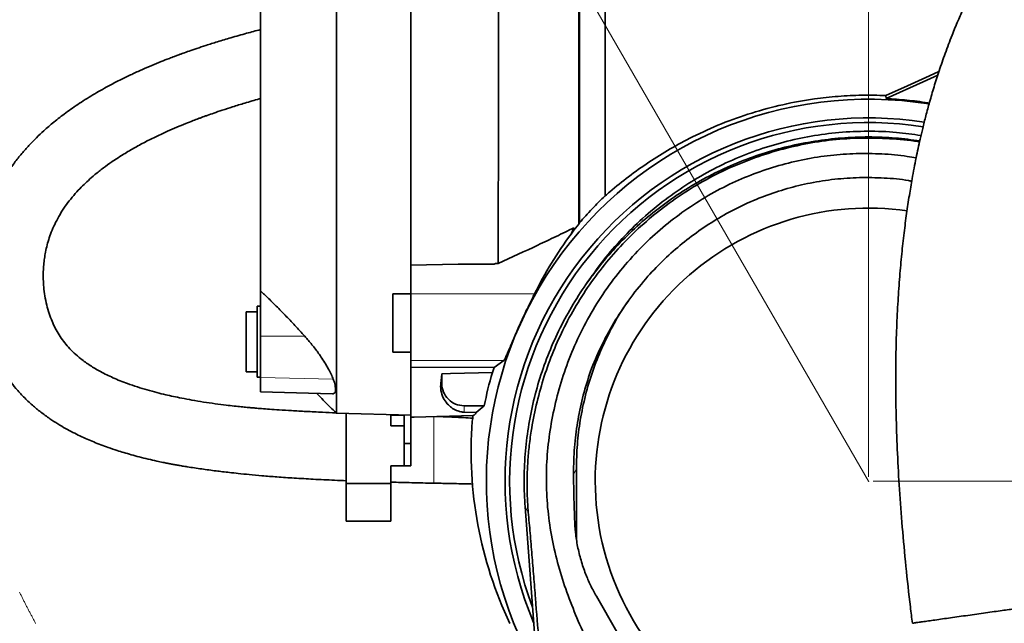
# Model space of a CAD drawing. Header units: millimetres. Extents: x 0 to 12118, y 0 to 8400.
# Tile 106 of 127: x 6058 to 6944, y 6727 to 7271. Entities that reach past the tile are written whole.
import ezdxf

# ---------------------------------------------------------------- set-up
doc = ezdxf.new("R2010")
doc.units = ezdxf.units.MM
doc.header["$LTSCALE"] = 20
doc.header["$PDSIZE"] = -1
doc.styles.add('SLDTEXTSTYLE0', font='TXT', dxfattribs={"width": 0.605})
doc.dimstyles.new('SLDDIMSTYLE10', dxfattribs={"dimtxt": 70, "dimasz": 70, "dimexe": 0, "dimexo": 0.0625, "dimgap": 17.5, "dimtad": 1, "dimdec": 1, "dimlfac": 0.5, "dimrnd": 1e-09, "dimzin": 12, "dimdsep": 46, "dimtxsty": 'SLDTEXTSTYLE0', "dimsah": 1, "dimcen": 0.09, "dimadec": 0, "dimazin": 3, "dimtfac": 1, "dimtmove": 0, "dimatfit": 0, "dimfxl": 1, "dimfrac": 2, "dimtolj": 1, "dimtzin": 12, "dimarcsym": 0})
doc.dimstyles.new('SLDDIMSTYLE11', dxfattribs={"dimtxt": 70, "dimasz": 70, "dimexe": 0, "dimexo": 0.0625, "dimgap": 17.5, "dimtad": 1, "dimdec": 1, "dimlfac": 0.5, "dimrnd": 1e-09, "dimzin": 12, "dimdsep": 46, "dimtxsty": 'SLDTEXTSTYLE0', "dimsah": 1, "dimcen": 0.09, "dimadec": 0, "dimazin": 3, "dimtfac": 1, "dimtofl": 0, "dimtmove": 0, "dimatfit": 3, "dimfxl": 1, "dimfrac": 2, "dimtolj": 1, "dimtzin": 12, "dimarcsym": 0})
doc.dimstyles.new('SLDDIMSTYLE13', dxfattribs={"dimtxt": 70, "dimasz": 70, "dimexe": 0, "dimexo": 0.0625, "dimgap": 17.5, "dimtad": 0, "dimtih": 1, "dimtoh": 1, "dimdec": 1, "dimlfac": 0.5, "dimrnd": 1e-09, "dimzin": 12, "dimdsep": 46, "dimtxsty": 'SLDTEXTSTYLE0', "dimsah": 1, "dimcen": 0, "dimadec": 0, "dimazin": 3, "dimtfac": 1, "dimtofl": 0, "dimtmove": 0, "dimatfit": 3, "dimfxl": 1, "dimfrac": 2, "dimtolj": 1, "dimtzin": 12, "dimarcsym": 0})

# ---------------------------------------------------------------- blocks, each defined once
blk = doc.blocks.new('_D_74')
at = {"color": 7, "linetype": 'Continuous', "lineweight": 0}
for p, q in [((6641.91, 7532.54), (6641.91, 7880.21)), ((6821.91, 6859.34), (6821.91, 7880.21)), ((6641.91, 7850.21), (6521.91, 7850.21)), ((6821.91, 7850.21), (6641.91, 7850.21)), ((6821.91, 7850.21), (6941.91, 7850.21))]:
    blk.add_line(p, q, dxfattribs=at)
at = {"color": 7, "linetype": 'Continuous', "lineweight": 18}
for points in [[(6641.91, 7850.21), (6571.91, 7860.21), (6571.91, 7840.21)], [(6821.91, 7850.21), (6891.91, 7840.21), (6891.91, 7860.21)]]:
    blk.add_solid(points, dxfattribs=at)
at = {"color": 7, "linetype": 'Continuous', "lineweight": 18, "insert": (6678.44, 7940.44), "char_height": 70, "attachment_point": 1, "style": 'SLDTEXTSTYLE0'}
blk.add_mtext('90', dxfattribs=at)
blk = doc.blocks.new('_D_75')
at = {"color": 7, "linetype": 'Continuous', "lineweight": 0}
for p, q in [((6663.11, 7511.34), (7633.01, 7511.34)), ((7603.01, 6855.34), (7603.01, 7511.34)), ((6825.91, 6855.34), (7633.01, 6855.34))]:
    blk.add_line(p, q, dxfattribs=at)
at = {"color": 7, "linetype": 'Continuous', "lineweight": 18}
for points in [[(7603.01, 7511.34), (7593.01, 7441.34), (7613.01, 7441.34)], [(7603.01, 6855.34), (7613.01, 6925.34), (7593.01, 6925.34)]]:
    blk.add_solid(points, dxfattribs=at)
at = {"color": 7, "linetype": 'Continuous', "lineweight": 18, "insert": (7512.77, 7103.13), "char_height": 70, "attachment_point": 1, "rotation": 90, "style": 'SLDTEXTSTYLE0'}
blk.add_mtext('328', dxfattribs=at)
blk = doc.blocks.new('_D_76')
at = {"color": 7, "linetype": 'Continuous', "lineweight": 0}
for p, q in [((6273.45, 7805.31), (5227.86, 7805.31)), ((6381.91, 7617.44), (6273.45, 7805.31)), ((6821.91, 6855.34), (6381.91, 7617.44))]:
    blk.add_line(p, q, dxfattribs=at)
at = {"color": 7, "linetype": 'Continuous', "lineweight": 18}
blk.add_solid([(6381.91, 7617.44), (6355.57, 7683.06), (6338.25, 7673.06)], dxfattribs=at)
at = {"color": 7, "linetype": 'Continuous', "lineweight": 18, "char_height": 70, "attachment_point": 1, "style": 'SLDTEXTSTYLE0'}
for s, insert in [('R440', (5227.86, 8110.4)), ('Smallest circumscribed', (5227.86, 8002.97)), ('radius axis 3.', (5227.86, 7895.54))]:
    blk.add_mtext(s, dxfattribs=dict(at, insert=insert))

msp = doc.modelspace()

# ---------------------------------------------------------------- linework, layer by layer
at = {"color": 7, "linetype": 'Continuous', "lineweight": 35}
for p, q in [((6409.910186, 7597.629385), (6409.910186, 7049.995618)), ((6274.710222, 7521.899776), (6274.710222, 7026.689725)), ((6561.693474, 7471.505003), (6561.693474, 7088.01146)), ((6584.910198, 7112.411933), (6584.910198, 7472.981052)), ((6837.330177, 7202.639298), (6837.847634, 7199.965434)), ((6554.201945, 7077.846484), (6556.776925, 7083.618836)), ((6554.201945, 7077.846484), (6556.717321, 7081.515269)), ((6556.717499, 7081.515508), (6561.259373, 7086.783962)), ((6556.776925, 7083.618836), (6556.717499, 7081.515746)), ((6561.693474, 7088.01146), (6561.259373, 7086.783962)), ((6409.910186, 7049.995618), (6452.505811, 7050.713735)), ((6409.910186, 7023.984389), (6409.910186, 7049.995618)), ((6485.003337, 7050.713735), (6452.505811, 7050.713735)), ((6486.051782, 7051.279144), (6485.003337, 7050.713735)), ((6486.051782, 7051.279144), (6488.653108, 7051.323013)), ((6274.710222, 6985.83241), (6274.710222, 7026.689725)), ((6409.910186, 7024.242954), (6393.910214, 7024.242954)), ((6393.910214, 6997.938828), (6393.910214, 7024.242954)), ((6409.910186, 7023.984389), (6409.910186, 6963.9854)), ((6274.710222, 7012.948589), (6271.710201, 7012.87003)), ((6271.710201, 7012.87003), (6271.710201, 6949.027138)), ((6271.710201, 7007.948594), (6261.710211, 7007.948594)), ((6261.710211, 6980.948644), (6261.710211, 7007.948594)), ((6393.910214, 6971.634822), (6393.910214, 6997.938828)), ((6274.710222, 6948.627787), (6274.710222, 6985.83241)), ((6261.710211, 6953.948574), (6261.710211, 6980.948644)), ((6393.910214, 6971.634822), (6409.910186, 6971.634822)), ((6409.910186, 6963.9854), (6409.910186, 6957.941966)), ((6409.910186, 6957.941966), (6485.053106, 6957.709866)), ((6409.910186, 6957.941966), (6409.910186, 6913.048344)), ((6483.318373, 6953.342872), (6485.053106, 6957.709866)), ((6493.628307, 6963.9854), (6485.053106, 6957.709866)), ((6261.710211, 6953.948574), (6271.710201, 6953.948574)), ((6271.710201, 6949.027138), (6274.710222, 6948.948579)), ((6274.710222, 6935.830312), (6274.710222, 6948.627787)), ((6437.910184, 6952.003436), (6437.910184, 6943.338828)), ((6274.710222, 6935.772614), (6274.710222, 6935.830312)), ((6274.710222, 6935.772614), (6339.557513, 6934.074597)), ((6339.558407, 6934.108214), (6340.132876, 6934.119539)), ((6457.910224, 6923.338847), (6476.041361, 6923.338847)), ((6468.891724, 6917.397218), (6476.041361, 6923.338847)), ((6342.917725, 6916.593151), (6409.910186, 6914.838867)), ((6351.910218, 6909.338908), (6351.910218, 6916.357593)), ((6391.910239, 6905.33884), (6391.910239, 6915.310221)), ((6403.910204, 6914.581256), (6391.912802, 6914.980965)), ((6403.910204, 6914.995985), (6403.910204, 6889.338808)), ((6413.077518, 6913.131313), (6409.910186, 6913.048344)), ((6409.910186, 6913.048344), (6409.910186, 6889.338808)), ((6413.077518, 6913.131313), (6466.076895, 6914.519148)), ((6468.891724, 6917.397218), (6457.910224, 6917.582707)), ((6351.910218, 6909.338908), (6351.910218, 6865.338879)), ((6391.910239, 6905.33884), (6403.910204, 6905.33884)), ((6409.910186, 6889.338808), (6403.910204, 6889.338808)), ((6403.910204, 6889.338808), (6403.910204, 6869.338827)), ((6409.910186, 6889.338808), (6409.910186, 6869.338827)), ((6391.910239, 6853.338795), (6391.910239, 6869.338827)), ((6391.910239, 6869.338827), (6403.910204, 6869.338827)), ((6409.910186, 6869.338827), (6403.910204, 6869.338827)), ((6351.910218, 6853.338795), (6351.910218, 6865.338879)), ((6558.970197, 6866.393166), (6559.180959, 6802.38791)), ((6391.910239, 6853.338795), (6351.910218, 6853.338795)), ((6351.910218, 6853.338795), (6351.910218, 6819.338875)), ((6391.910239, 6853.338795), (6391.910239, 6819.338875)), ((6546.816035, 6373.063641), (6512.758776, 6832.417803)), ((6351.910218, 6819.338875), (6391.910239, 6819.338875)), ((6576.95578, 6751.779871), (6595.355435, 6719.874577))]:
    msp.add_line(p, q, dxfattribs=at)
at = {"color": 8, "linetype": 'Continuous', "lineweight": 18}
for p, q in [((6409.910186, 7023.984389), (6521.23551, 7023.984389)), ((6274.710222, 6985.83241), (6314.489945, 6985.923128)), ((6409.910186, 6963.9854), (6493.628307, 6963.9854)), ((6274.710222, 6948.627787), (6340.131923, 6947.259622)), ((6436.969384, 6943.338828), (6437.910184, 6943.338828)), ((6274.710222, 6935.830312), (6340.132876, 6934.119539)), ((6457.910224, 6917.582707), (6457.910224, 6923.338847)), ((6430.700108, 6913.666444), (6430.700108, 6853.68021)), ((6556.525334, 6862.11987), (6558.970197, 6866.393166)), ((6515.657528, 6827.57421), (6512.758776, 6832.417803))]:
    msp.add_line(p, q, dxfattribs=at)
at = {"color": 7, "linetype": 'Continuous', "lineweight": 35, "flags": 128}
for points in [[(6561.259373, 7086.783962), (6561.259254, 7105.85721), (6561.259254, 7125.952439), (6561.259314, 7146.873193), (6561.259373, 7168.422537), (6561.259433, 7189.666705), (6561.259492, 7211.362796), (6561.259433, 7233.317809), (6561.259373, 7255.338864), (6561.259314, 7279.414253), (6561.259254, 7303.403454), (6561.259314, 7327.054219), (6561.259373, 7350.114183), (6561.259433, 7372.495489), (6561.259492, 7394.12363), (6561.259433, 7414.775209), (6561.259373, 7434.226828), (6561.259314, 7452.411013), (6561.259254, 7469.256239), (6561.259314, 7484.591322), (6561.259373, 7498.245792), (6561.259373, 7508.854942), (6561.259373, 7518.080072), (6561.259373, 7525.842504)], [(6885.187372, 7224.241691), (6876.62135, 7220.367031), (6856.935605, 7211.475806), (6837.330177, 7202.639298)], [(6837.847634, 7199.965434), (6871.067657, 7214.973049), (6884.133711, 7220.875816)], [(6573.279246, 7040.685015), (6570.957049, 7037.372189), (6568.103536, 7033.30131)], [(6436.969384, 6943.338828), (6437.285884, 6946.110444), (6437.599584, 6948.999004), (6437.910184, 6952.003436)], [(6437.910184, 6952.003436), (6445.576295, 6952.229457), (6483.318373, 6953.342872)]]:
    msp.add_lwpolyline(points, dxfattribs=at)
at = {"color": 7, "linetype": 'Continuous', "lineweight": 18, "flags": 128}
msp.add_lwpolyline([(6057.817205, 6755.536632), (6058.147296, 6754.860001), (6058.478101, 6754.183845), (6058.809622, 6753.508048), (6059.141978, 6752.832489), (6059.474929, 6752.157407), (6059.808596, 6751.482682), (6060.143097, 6750.808196), (6060.478195, 6750.134187), (6060.814007, 6749.460416), (6061.150654, 6748.787122), (6061.487897, 6748.114066), (6061.825856, 6747.441487), (6062.164649, 6746.769147), (6062.504037, 6746.097283), (6062.844142, 6745.425777), (6063.18508, 6744.75451), (6063.526615, 6744.083719), (6063.868865, 6743.413286), (6064.21183, 6742.743092), (6064.555629, 6742.073374), (6064.900025, 6741.404014), (6065.245136, 6740.735011), (6065.590962, 6740.066366), (6065.937503, 6739.398079), (6066.28476, 6738.730268), (6066.632732, 6738.062696), (6066.981419, 6737.395601), (6067.330822, 6736.728744), (6067.680939, 6736.062365), (6068.031653, 6735.396342), (6068.383201, 6734.730678), (6068.735465, 6734.06537), (6069.088324, 6733.400421), (6069.442018, 6732.735829), (6069.796308, 6732.071714), (6070.151313, 6731.407838), (6070.507153, 6730.744438), (6070.863589, 6730.081396), (6071.22074, 6729.418831), (6071.578606, 6728.756504), (6071.937188, 6728.094654), (6072.296365, 6727.433042)], dxfattribs=at)
at = {"color": 7, "linetype": 'Continuous', "lineweight": 35}
for centre, radius, start, end in [((6821.910294, 6855.338854), 344.000043, 80.900315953, 209.928905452), ((6821.910278, 6855.338814), 327.183894, 81.193421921, 202.892046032), ((6821.910135, 6855.338919), 322.999917, 81.261513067, 200.551062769), ((6821.910205, 6855.338877), 246.00001, 81.914515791, 179.999997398), ((6822.718241, 6876.480745), 335.632481, 143.133036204, 153.929314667), ((6821.896945, 6855.341402), 352.476577, 163.856928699, 168.877145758), ((6457.910152, 6943.338815), 19.999968, 179.99996373, 270.000207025), ((6821.880736, 6855.343282), 360.68828, 170.557150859, 171.390363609), ((6823.736652, 6881.874947), 359.530178, 175.618995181, 205.456634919), ((6821.910077, 6855.338748), 245.999882, 179.999967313, 283.64615892)]:
    msp.add_arc(centre, radius, start, end, dxfattribs=at)
for points, knots in [([(6488.653108, 7051.323013), (6488.659781, 7058.073755), (6488.673446, 7071.896388), (6488.68571, 7093.239146), (6488.702587, 7115.606741), (6488.716252, 7139.883712), (6488.722711, 7165.828066), (6488.733394, 7193.600452), (6488.737055, 7222.076293), (6488.736727, 7250.786222), (6488.738526, 7279.259043), (6488.73205, 7307.559805), (6488.727407, 7335.755504), (6488.719088, 7363.384881), (6488.703343, 7389.991518), (6488.691673, 7415.631452), (6488.67113, 7440.369605), (6488.64774, 7463.804004), (6488.625721, 7485.544366), (6488.59462, 7505.631524), (6488.566288, 7524.122005), (6488.532587, 7540.719118), (6488.492525, 7555.142812), (6488.455968, 7567.413809), (6488.411769, 7577.573172), (6488.36106, 7585.000151), (6488.330407, 7589.954624), (6488.279558, 7592.846241), (6488.271762, 7594.593889), (6488.21528, 7595.37479), (6488.201305, 7595.568018)], [0, 0, 0, 0, 0.03721143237, 0.07619309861, 0.11764548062, 0.16050603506, 0.21001254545, 0.26065584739, 0.31359288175, 0.36697696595, 0.41891060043, 0.47054065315, 0.52297631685, 0.57433082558, 0.62283919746, 0.66963734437, 0.71566318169, 0.75920078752, 0.79881241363, 0.83550037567, 0.8699252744, 0.90073567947, 0.92698711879, 0.94943174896, 0.96837628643, 0.98298752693, 0.99037277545, 0.99568484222, 0.9989322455, 1, 1, 1, 1]), ([(6342.656656, 7593.808489), (6342.662472, 7593.759623), (6342.768739, 7592.866722), (6342.634965, 7590.311491), (6342.772966, 7585.378502), (6342.742643, 7578.015798), (6342.793567, 7568.419602), (6342.810421, 7556.620468), (6342.83799, 7542.727355), (6342.864013, 7526.613699), (6342.88499, 7508.664132), (6342.911424, 7488.957166), (6342.930151, 7467.677272), (6342.953539, 7444.62625), (6342.972663, 7420.348642), (6342.990652, 7394.955235), (6343.010333, 7368.687866), (6343.023847, 7341.298219), (6343.042571, 7313.429473), (6343.053869, 7285.212195), (6343.068961, 7256.918189), (6343.080374, 7228.277243), (6343.090481, 7199.958997), (6343.102389, 7172.09915), (6343.108134, 7144.968864), (6343.119231, 7118.306116), (6343.123384, 7092.731476), (6343.13079, 7068.370326), (6343.135651, 7045.462771), (6343.138363, 7023.784196), (6343.14415, 7003.837076), (6343.143477, 6985.755354), (6343.148056, 6969.659422), (6343.147598, 6955.38767), (6343.147137, 6943.341539), (6343.153571, 6933.360842), (6343.13788, 6926.301233), (6343.160106, 6920.160716), (6343.012646, 6918.701413), (6342.999992, 6916.449486), (6342.925731, 6916.637511), (6342.919334, 6916.653709)], [0, 0, 0, 0, 0.0002179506, 0.0039824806, 0.0112739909, 0.0221016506, 0.036581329, 0.0537882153, 0.074365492, 0.0981237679, 0.1251658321, 0.1538758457, 0.1854186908, 0.2194282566, 0.2559837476, 0.29295992, 0.3319120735, 0.3723389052, 0.4142863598, 0.4553607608, 0.4973314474, 0.5396187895, 0.5822300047, 0.6227712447, 0.6630280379, 0.7024075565, 0.7408777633, 0.7763146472, 0.8103187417, 0.8423503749, 0.8723421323, 0.8986804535, 0.9224364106, 0.9436717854, 0.9618043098, 0.9760739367, 0.9871410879, 0.9949462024, 0.9991735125, 0.9999288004, 1, 1, 1, 1]), ([(7183.704476, 7578.195887), (7182.005541, 7577.573874), (7176.966656, 7575.729042), (7167.888595, 7571.684597), (7156.218926, 7565.932547), (7143.803115, 7559.007731), (7132.629282, 7552.162549), (7123.139052, 7545.924151), (7115.607392, 7540.715684), (7109.340374, 7536.201754), (7103.815659, 7532.097698), (7098.157298, 7527.775733), (7091.548971, 7522.565759), (7084.357029, 7516.688097), (7076.683688, 7510.184837), (7068.667587, 7503.139707), (7060.187431, 7495.393233), (7051.563124, 7487.198771), (7043.074849, 7478.818338), (7033.213521, 7468.712456), (7022.143001, 7456.82574), (7010.054381, 7443.108919), (6997.25344, 7427.774665), (6983.743783, 7410.546041), (6969.474572, 7390.976185), (6955.490992, 7370.26757), (6944.760492, 7353.006871), (6937.096583, 7339.904875), (6932.513126, 7331.796475), (6928.52045, 7324.503932), (6925.2068, 7318.277643), (6922.54357, 7313.151184), (6920.257342, 7308.66249), (6917.872534, 7303.894795), (6914.943724, 7297.903967), (6911.296804, 7290.210964), (6906.989514, 7280.759313), (6902.097665, 7269.482902), (6896.557264, 7255.919265), (6890.871178, 7240.897064), (6885.493565, 7225.368091), (6880.855956, 7210.760312), (6876.893538, 7197.200029), (6873.525845, 7184.737198), (6870.726641, 7173.59257), (6868.413011, 7163.752989), (6866.447386, 7154.887219), (6864.629127, 7146.21033), (6862.841354, 7137.154771), (6860.76993, 7125.946934), (6858.473343, 7112.349827), (6856.042249, 7096.122244), (6853.753058, 7078.548809), (6851.663005, 7059.616783), (6849.818426, 7039.211197), (6848.271286, 7017.153636), (6847.095171, 6993.279016), (6846.381302, 6967.550994), (6846.219227, 6940.032029), (6846.686475, 6910.805089), (6847.831629, 6879.952093), (6849.675672, 6847.545125), (6852.216222, 6813.64987), (6855.498351, 6778.351675), (6858.536498, 6749.491958), (6860.69019, 6732.436817), (6861.304566, 6727.571564)], [0, 0, 0, 0, 0.0055558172, 0.0164780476, 0.0304986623, 0.0455068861, 0.060121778, 0.0707359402, 0.0803841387, 0.0882442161, 0.0944558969, 0.1015212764, 0.1101117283, 0.1203001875, 0.1300466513, 0.1410029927, 0.1530754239, 0.1653205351, 0.1775388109, 0.1897085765, 0.2086853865, 0.2274207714, 0.2458561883, 0.2700284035, 0.2946495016, 0.3202269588, 0.3467569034, 0.3570544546, 0.3668448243, 0.3753626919, 0.382588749, 0.3885068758, 0.3931053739, 0.3980600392, 0.4048795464, 0.413585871, 0.4242074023, 0.4367793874, 0.4513353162, 0.4692031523, 0.4861047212, 0.501802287, 0.5162703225, 0.5294909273, 0.5414500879, 0.551560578, 0.5605346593, 0.569340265, 0.5787883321, 0.5888833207, 0.6043452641, 0.6211384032, 0.6392766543, 0.6587714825, 0.6796341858, 0.7022001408, 0.7266790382, 0.7530442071, 0.7812433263, 0.811193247, 0.8428139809, 0.8760612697, 0.910880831, 0.9472027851, 0.9849387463, 1, 1, 1, 1]), ([(6274.710222, 7262.00016), (6270.540293, 7260.909551), (6261.622388, 7258.57715), (6248.684657, 7254.89188), (6236.468181, 7251.22268), (6226.211052, 7247.968455), (6217.723814, 7245.151891), (6210.864513, 7242.788156), (6205.916002, 7241.028438), (6202.531043, 7239.799567), (6199.933931, 7238.845065), (6196.67908, 7237.632127), (6191.720201, 7235.746308), (6184.951287, 7233.088532), (6176.732873, 7229.716361), (6167.848691, 7225.882047), (6158.603735, 7221.666773), (6149.04097, 7217.039202), (6137.941806, 7211.310109), (6125.396098, 7204.275655), (6112.053113, 7195.961601), (6099.76199, 7187.408121), (6089.046418, 7179.098566), (6080.30967, 7171.580633), (6073.130397, 7164.809464), (6066.808623, 7158.344423), (6060.40533, 7151.18984), (6053.951468, 7143.182825), (6047.918272, 7134.751652), (6042.65217, 7126.428046), (6038.062022, 7118.214038), (6033.917272, 7109.748395), (6030.095865, 7100.656361), (6026.807778, 7091.2527), (6024.250995, 7082.193215), (6022.431137, 7074.090715), (6021.127743, 7066.728198), (6020.176299, 7059.633136), (6019.512741, 7052.385191), (6019.139475, 7044.706566), (6019.113448, 7036.157697), (6019.572007, 7026.884377), (6020.636865, 7016.867344), (6022.32759, 7006.778043), (6024.632127, 6996.930961), (6027.307663, 6987.997822), (6030.190593, 6980.02746), (6033.22475, 6972.833566), (6036.451928, 6966.129018), (6040.004741, 6959.580192), (6044.079519, 6952.9094), (6048.91829, 6945.910198), (6054.707313, 6938.585206), (6061.549584, 6931.098989), (6069.046476, 6924.020162), (6076.949804, 6917.501117), (6084.661319, 6911.887105), (6092.134751, 6907.031006), (6099.077101, 6902.943376), (6105.707789, 6899.37651), (6112.228869, 6896.150579), (6118.511171, 6893.282809), (6124.768165, 6890.633308), (6131.088201, 6888.142438), (6138.118733, 6885.57092), (6145.032884, 6883.242378), (6151.899845, 6881.096497), (6158.507469, 6879.16699), (6165.815215, 6877.188788), (6173.507894, 6875.274384), (6180.600876, 6873.657234), (6186.338994, 6872.442379), (6190.455645, 6871.615733), (6193.80436, 6870.969003), (6197.021996, 6870.368794), (6200.59031, 6869.728116), (6204.539923, 6869.048675), (6211.632273, 6867.881612), (6221.723115, 6866.367662), (6232.323759, 6864.959363), (6240.648828, 6863.939479), (6247.295868, 6863.166734), (6255.254282, 6862.299577), (6265.016772, 6861.319256), (6276.639196, 6860.267188), (6290.138635, 6859.191985), (6305.516795, 6858.138503), (6322.751843, 6857.151956), (6338.42261, 6856.389243), (6348.344133, 6856.005694), (6351.907536, 6855.867939)], [0, 0, 0, 0, 0.0163233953, 0.0349095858, 0.050943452, 0.0646307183, 0.0756624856, 0.0848096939, 0.0921072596, 0.0955531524, 0.0984479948, 0.1025864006, 0.1087081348, 0.1185404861, 0.1301264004, 0.1423499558, 0.1551847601, 0.1686041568, 0.182580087, 0.2024842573, 0.2230600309, 0.242095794, 0.2591708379, 0.2743924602, 0.2857288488, 0.2965362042, 0.308628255, 0.3220787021, 0.3354644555, 0.347870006, 0.3593621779, 0.3710841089, 0.3835497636, 0.3966918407, 0.4087866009, 0.4191800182, 0.4281296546, 0.4370956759, 0.4462834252, 0.4556859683, 0.4662019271, 0.4786480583, 0.490829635, 0.5043331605, 0.5173644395, 0.5291048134, 0.5396298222, 0.5494489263, 0.5586613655, 0.5677991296, 0.5776546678, 0.5882514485, 0.6000058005, 0.6129864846, 0.6266265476, 0.6390202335, 0.6517632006, 0.6627298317, 0.6727620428, 0.6822661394, 0.6912384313, 0.7003110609, 0.7084164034, 0.7169695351, 0.7260358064, 0.7367652, 0.744596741, 0.7532816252, 0.7628333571, 0.7732671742, 0.7833021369, 0.7903839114, 0.7954800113, 0.7992039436, 0.8033006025, 0.807876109, 0.8129340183, 0.8184783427, 0.8350976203, 0.8515755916, 0.8589768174, 0.8668622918, 0.8769189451, 0.8892953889, 0.9040206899, 0.9211151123, 0.9405820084, 0.9623967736, 0.9864944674, 1, 1, 1, 1]), ([(6342.594369, 6916.932898), (6338.552065, 6917.108708), (6329.565661, 6917.499549), (6316.243294, 6918.154773), (6303.241348, 6918.870261), (6292.244183, 6919.554431), (6283.189915, 6920.182254), (6276.004035, 6920.728135), (6270.439246, 6921.184191), (6266.153753, 6921.556933), (6261.96498, 6921.938303), (6257.006335, 6922.416194), (6250.767647, 6923.066394), (6242.911531, 6923.964256), (6233.689946, 6925.151431), (6223.372687, 6926.673707), (6213.370981, 6928.354089), (6204.339943, 6930.048114), (6196.483429, 6931.661831), (6189.029632, 6933.322915), (6181.165929, 6935.233909), (6172.65265, 6937.52486), (6163.786388, 6940.201226), (6153.42393, 6943.751771), (6142.29571, 6948.226373), (6131.088795, 6953.697347), (6121.4128, 6959.386761), (6113.502939, 6965.01708), (6107.037362, 6970.56141), (6101.830798, 6975.85202), (6097.330678, 6981.31569), (6093.374219, 6987.102646), (6089.973612, 6993.120555), (6086.980808, 6999.578386), (6084.397522, 7006.483849), (6082.193446, 7014.111442), (6080.548054, 7022.071135), (6079.547851, 7029.80055), (6079.106059, 7037.093708), (6079.120542, 7043.791739), (6079.506291, 7050.114186), (6080.183137, 7055.98123), (6081.196912, 7061.984045), (6082.605246, 7068.154758), (6084.557685, 7074.742934), (6087.069858, 7081.514933), (6090.285392, 7088.589739), (6094.227017, 7095.811302), (6098.763695, 7102.829167), (6103.843208, 7109.588974), (6109.09195, 7115.704535), (6114.449032, 7121.283248), (6119.898479, 7126.453873), (6126.113536, 7131.853294), (6133.193673, 7137.4458), (6141.376749, 7143.321555), (6150.465408, 7149.259377), (6160.439976, 7155.177296), (6170.75494, 7160.765411), (6180.954498, 7165.855203), (6190.477899, 7170.266406), (6199.253649, 7174.083061), (6206.926295, 7177.246463), (6213.424116, 7179.804372), (6218.183152, 7181.614087), (6221.45561, 7182.830488), (6224.046223, 7183.779576), (6227.704, 7185.100294), (6233.1393, 7187.013692), (6240.747805, 7189.591765), (6250.035288, 7192.602834), (6261.15346, 7196.000508), (6269.572535, 7198.489559), (6274.330097, 7199.77466), (6274.710222, 7199.877338)], [0, 0, 0, 0, 0.0204384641, 0.0454365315, 0.0673770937, 0.0862150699, 0.1010941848, 0.1132230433, 0.122617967, 0.1292981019, 0.1349523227, 0.1438644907, 0.1544619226, 0.1666365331, 0.1838062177, 0.2014255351, 0.2193138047, 0.2350331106, 0.2478377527, 0.2598267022, 0.2736068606, 0.2887131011, 0.3043549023, 0.320380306, 0.3440329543, 0.3648914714, 0.3833181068, 0.4006735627, 0.4138603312, 0.4262939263, 0.4381223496, 0.4495674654, 0.4616617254, 0.4729955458, 0.48548837, 0.4988677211, 0.5130623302, 0.5265035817, 0.5382021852, 0.5499465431, 0.5603153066, 0.5701827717, 0.5797656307, 0.5910539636, 0.6021329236, 0.6144527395, 0.6275094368, 0.6413543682, 0.6559740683, 0.6696814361, 0.6840362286, 0.6966560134, 0.7087350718, 0.7219707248, 0.7382303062, 0.7542919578, 0.7728434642, 0.7930517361, 0.8128604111, 0.8320902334, 0.8506229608, 0.8658701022, 0.8804275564, 0.8925429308, 0.9011435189, 0.9061462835, 0.9101782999, 0.9150801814, 0.9257905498, 0.9392849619, 0.9556590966, 0.9751065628, 0.9980110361, 1, 1, 1, 1]), ([(6837.330177, 7202.639298), (6830.188145, 7202.826038), (6815.897478, 7203.199689), (6794.474083, 7202.103488), (6770.682517, 7199.543545), (6744.662772, 7194.765612), (6716.723652, 7187.249742), (6689.559689, 7177.568152), (6665.098148, 7166.584462), (6643.338183, 7154.793382), (6624.124081, 7142.783404), (6605.972485, 7129.866036), (6593.089729, 7119.542544), (6586.267218, 7113.594932), (6584.910198, 7112.411933)], [0, 0, 0, 0, 0.07800353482, 0.15607918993, 0.23406018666, 0.33922083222, 0.44463539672, 0.54971425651, 0.65384179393, 0.73715009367, 0.81983039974, 0.90115080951, 0.98033858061, 1, 1, 1, 1]), ([(6876.522764, 7195.66782), (6875.969963, 7195.774254), (6869.332875, 7197.052137), (6856.430624, 7198.631066), (6844.049485, 7199.520105), (6837.847634, 7199.965434)], [0, 0, 0, 0, 0.0433787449, 0.5208177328, 1, 1, 1, 1]), ([(6573.470636, 7040.556149), (6574.850102, 7042.642009), (6580.936143, 7051.84458), (6593.514901, 7066.89475), (6611.244971, 7085.710159), (6630.85257, 7102.993134), (6651.775995, 7118.518645), (6673.670613, 7132.038211), (6696.541659, 7143.668731), (6720.563532, 7153.3823), (6745.270879, 7160.971554), (6770.221013, 7166.36982), (6795.464669, 7169.70037), (6821.138784, 7170.8296), (6845.869449, 7169.980422), (6861.773424, 7167.70881), (6869.119479, 7166.659551)], [0, 0, 0, 0, 0.02213463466, 0.09765543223, 0.17317411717, 0.25093155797, 0.3286900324, 0.40358677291, 0.47848197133, 0.55559057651, 0.63270048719, 0.70702459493, 0.7813482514, 0.85784302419, 0.93433761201, 1, 1, 1, 1]), ([(6512.765869, 6832.418399), (6512.36057, 6840.056667), (6511.525171, 6855.800621), (6512.577944, 6879.686919), (6515.425197, 6903.879634), (6520.186241, 6927.777164), (6526.786567, 6951.230575), (6535.209448, 6974.09423), (6545.420849, 6996.216725), (6557.336483, 7017.469496), (6570.87295, 7037.728454), (6585.948148, 7056.870067), (6602.478901, 7074.770209), (6620.378974, 7091.301041), (6639.52072, 7106.375988), (6659.779531, 7119.912635), (6681.032255, 7131.828297), (6703.154878, 7142.039643), (6726.018399, 7150.461987), (6749.472101, 7157.064959), (6773.368692, 7161.815878), (6797.565002, 7164.70101), (6821.906067, 7165.633018), (6845.463609, 7164.827537), (6860.751953, 7162.76692), (6867.995813, 7161.790566)], [0, 0, 0, 0, 0.0412526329, 0.0850296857, 0.1288071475, 0.1725855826, 0.2163629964, 0.2601401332, 0.3039171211, 0.3476945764, 0.3914732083, 0.4352506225, 0.4790277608, 0.5228048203, 0.566582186, 0.6103606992, 0.6541382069, 0.6979152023, 0.7416922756, 0.7854697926, 0.8292482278, 0.8730257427, 0.9168027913, 0.9605798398, 1, 1, 1, 1]), ([(6515.657528, 6827.57421), (6515.304876, 6832.320881), (6514.59232, 6841.911811), (6514.469315, 6856.447397), (6514.995884, 6871.132048), (6516.230957, 6885.809481), (6518.573529, 6903.444417), (6522.58771, 6923.928212), (6528.877825, 6947.059841), (6536.858683, 6969.65521), (6546.709905, 6991.981237), (6558.561557, 7013.8566), (6572.407866, 7035.124028), (6587.921967, 7055.213831), (6605.203011, 7074.168008), (6624.255106, 7091.785149), (6644.975457, 7107.937807), (6666.982944, 7122.293848), (6690.020747, 7134.650036), (6713.956858, 7144.896706), (6738.599798, 7153.067114), (6763.843943, 7159.146585), (6789.388304, 7163.028305), (6815.092674, 7164.715216), (6840.736852, 7163.989055), (6858.376904, 7162.633512), (6867.28271, 7160.917745), (6867.780968, 7160.821752)], [0, 0, 0, 0, 0.025622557, 0.0517718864, 0.078216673, 0.1047203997, 0.1310460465, 0.1739720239, 0.2170017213, 0.2600082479, 0.3028783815, 0.3482650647, 0.3938170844, 0.4393758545, 0.4847868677, 0.5317656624, 0.5789231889, 0.6260830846, 0.6730767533, 0.7195032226, 0.7661035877, 0.8127059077, 0.859141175, 0.9050718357, 0.9511685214, 0.9972679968, 1, 1, 1, 1]), ([(6712.09751, 6445.442753), (6702.764121, 6462.705638), (6684.097732, 6497.230689), (6656.74905, 6549.364401), (6633.031812, 6593.63382), (6612.579481, 6629.821632), (6596.290918, 6658.415432), (6581.803395, 6684.944866), (6569.451139, 6709.569343), (6559.236965, 6732.241288), (6550.208327, 6755.393082), (6542.540451, 6779.161553), (6536.727108, 6803.627956), (6533.046152, 6828.686078), (6531.54561, 6853.983734), (6532.393921, 6879.297525), (6535.511544, 6904.448868), (6540.647151, 6929.326057), (6547.82867, 6953.741532), (6557.120323, 6977.777874), (6568.678482, 7001.219774), (6582.49643, 7023.865), (6598.308824, 7045.245186), (6615.603508, 7064.68136), (6634.18963, 7082.083188), (6653.791097, 7097.49911), (6674.674097, 7111.201927), (6696.305831, 7122.832285), (6718.511621, 7132.345874), (6741.076201, 7139.852262), (6764.189123, 7145.46439), (6787.443112, 7149.067383), (6810.692259, 7150.681342), (6833.759048, 7150.268027), (6851.830718, 7148.854317), (6862.041618, 7146.942102), (6864.694818, 7146.445231)], [0, 0, 0, 0, 0.0616277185, 0.1232528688, 0.1848810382, 0.219333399, 0.2537872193, 0.2882259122, 0.3142451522, 0.3402833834, 0.3662878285, 0.3922458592, 0.418652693, 0.4451642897, 0.4716831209, 0.4981306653, 0.524588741, 0.5511791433, 0.5778162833, 0.6044200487, 0.6320091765, 0.6597813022, 0.6876188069, 0.715409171, 0.7413657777, 0.7674761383, 0.7936263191, 0.8197078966, 0.8445005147, 0.8694003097, 0.8943027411, 0.9191048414, 0.9432144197, 0.9673848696, 0.9915252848, 1, 1, 1, 1]), ([(6860.747262, 7125.532226), (6859.813225, 7125.717055), (6851.6374, 7127.334899), (6835.872161, 7128.522201), (6813.64862, 7129.05565), (6791.413595, 7127.522953), (6769.663, 7124.203837), (6748.529203, 7119.06882), (6728.111705, 7112.301738), (6708.315812, 7103.913782), (6689.296846, 7093.966011), (6671.18749, 7082.484481), (6654.05665, 7069.592463), (6638.019983, 7055.41564), (6622.452822, 7039.295516), (6607.672746, 7021.087617), (6594.022898, 7000.757824), (6582.074802, 6979.422448), (6575.753394, 6964.450659), (6572.602674, 6956.988411)], [0, 0, 0, 0, 0.0079148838, 0.0692806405, 0.1309686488, 0.1927182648, 0.2542725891, 0.3136904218, 0.3733120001, 0.4329071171, 0.4922391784, 0.5515519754, 0.6109737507, 0.670300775, 0.729318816, 0.7970955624, 0.8649742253, 0.932700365, 1, 1, 1, 1]), ([(6561.693474, 7088.01146), (6565.45683, 7092.239059), (6572.925842, 7100.62944), (6580.93604, 7108.504715), (6584.910198, 7112.411933)], [0, 0, 0, 0, 0.5038625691, 1, 1, 1, 1]), ([(6488.653108, 7051.323013), (6500.570334, 7056.891448), (6517.929519, 7065.002688), (6540.690321, 7075.659764), (6551.425642, 7080.971214), (6556.776925, 7083.618836)], [0, 0, 0, 0, 0.52341910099, 0.7624365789, 1, 1, 1, 1]), ([(6314.489945, 6985.923128), (6311.566307, 6989.133002), (6305.718198, 6995.553662), (6296.760247, 7005.020177), (6287.625383, 7014.327147), (6280.245278, 7021.525161), (6275.887507, 7025.591242), (6274.710222, 7026.689725)], [0, 0, 0, 0, 0.2286045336, 0.4572741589, 0.6861819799, 0.9152196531, 1, 1, 1, 1]), ([(6521.23551, 7023.984389), (6520.534608, 7022.559578), (6519.036109, 7019.513391), (6516.6685, 7014.711778), (6514.127155, 7009.466892), (6511.428542, 7003.782937), (6508.662671, 6997.788195), (6505.895392, 6991.620341), (6503.271862, 6985.596341), (6500.890282, 6980.003427), (6498.801213, 6975.047848), (6497.09279, 6970.963963), (6495.680305, 6967.811362), (6494.702408, 6965.529343), (6493.933152, 6964.423592), (6493.628307, 6963.9854)], [0, 0, 0, 0, 0.0720906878, 0.1541268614, 0.2430565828, 0.3366898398, 0.4397858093, 0.5427877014, 0.6436003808, 0.738089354, 0.8187591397, 0.8877967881, 0.9389686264, 0.9758141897, 1, 1, 1, 1]), ([(6558.970197, 6866.393166), (6559.12411, 6873.77093), (6559.431937, 6888.526497), (6562.241064, 6910.728197), (6566.830156, 6932.834076), (6573.32774, 6954.456374), (6581.514997, 6975.267697), (6591.517358, 6995.23954), (6600.101204, 7010.058224), (6605.887051, 7017.851661), (6607.149168, 7019.551711)], [0, 0, 0, 0, 0.1356337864, 0.2712682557, 0.4108479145, 0.5504278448, 0.685982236, 0.8215358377, 0.9610700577, 1, 1, 1, 1]), ([(6340.131923, 6947.259622), (6339.532197, 6948.756827), (6338.237193, 6951.989784), (6335.672457, 6956.889515), (6332.598996, 6962.135667), (6328.510237, 6968.400608), (6323.337729, 6975.481725), (6318.374667, 6981.569123), (6315.324259, 6984.988028), (6314.489945, 6985.923128)], [0, 0, 0, 0, 0.103728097, 0.2239829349, 0.3553693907, 0.494930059, 0.7051712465, 0.9193617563, 1, 1, 1, 1]), ([(6572.602674, 6956.988411), (6570.248496, 6949.892654), (6565.54084, 6935.703251), (6560.70773, 6913.808481), (6557.410237, 6891.325145), (6556.222679, 6868.298548), (6556.581879, 6844.924192), (6557.059849, 6829.345682), (6557.298823, 6821.556764)], [0, 0, 0, 0, 0.1632840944, 0.3265196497, 0.4892296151, 0.6593901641, 0.8297024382, 1, 1, 1, 1]), ([(6340.132876, 6934.119539), (6340.692517, 6934.394785), (6341.987998, 6935.031937), (6342.394221, 6937.773474), (6342.013346, 6941.13147), (6341.115222, 6944.447481), (6340.36633, 6946.58924), (6340.131923, 6947.259622)], [0, 0, 0, 0, 0.124466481, 0.288120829, 0.5231551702, 0.850744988, 1, 1, 1, 1]), ([(6457.910224, 6917.582707), (6457.63863, 6917.591072), (6456.940267, 6917.61258), (6455.564706, 6917.765148), (6453.938208, 6918.079232), (6451.070583, 6919.001304), (6447.504658, 6920.699984), (6443.306511, 6924.289094), (6439.58224, 6928.971536), (6437.007208, 6935.354), (6436.658599, 6940.370403), (6436.940622, 6943.06411), (6436.969384, 6943.338828)], [0, 0, 0, 0, 0.0220127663, 0.0566024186, 0.1120452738, 0.1558722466, 0.3005808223, 0.4281846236, 0.6005537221, 0.7804848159, 0.9776127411, 1, 1, 1, 1]), ([(6325.35319, 6934.44653), (6327.29865, 6932.406607), (6333.048001, 6926.378092), (6338.969021, 6920.517566), (6342.886492, 6916.640119)], [0, 0, 0, 0, 0.33837910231, 1, 1, 1, 1]), ([(6465.691789, 6912.075953), (6460.054735, 6912.457145), (6449.244389, 6913.188166), (6438.414149, 6913.506645), (6433.231338, 6913.659053)], [0, 0, 0, 0, 0.5214499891, 1, 1, 1, 1]), ([(6466.079875, 6914.519148), (6466.424236, 6914.65388), (6467.725404, 6915.162965), (6468.397501, 6916.450463), (6468.891724, 6917.397218)], [0, 0, 0, 0, 0.26465479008, 1, 1, 1, 1]), ([(6391.908868, 6854.530411), (6398.197448, 6854.357838), (6411.125701, 6854.003057), (6424.056581, 6853.762112), (6430.697604, 6853.638368)], [0, 0, 0, 0, 0.4864214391, 1, 1, 1, 1]), ([(6430.697247, 6853.622513), (6435.076068, 6853.541605), (6444.368499, 6853.369908), (6455.990534, 6853.114269), (6463.23334, 6852.926977), (6465.563341, 6852.866726)], [0, 0, 0, 0, 0.37674374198, 0.79949931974, 1, 1, 1, 1]), ([(6552.524849, 6371.870475), (6552.273852, 6375.092081), (6550.452708, 6398.466877), (6547.004817, 6441.975107), (6541.517666, 6510.567397), (6535.278371, 6587.300968), (6529.59867, 6656.871178), (6525.223274, 6711.121964), (6522.636718, 6743.593285), (6520.563975, 6769.607387), (6518.977794, 6789.097732), (6517.361711, 6808.421544), (6516.222388, 6821.225964), (6515.657528, 6827.57421)], [0, 0, 0, 0, 0.0212035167, 0.1538449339, 0.2863860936, 0.4727284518, 0.659014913, 0.7444088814, 0.8298656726, 0.8727593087, 0.9156484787, 0.9581797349, 1, 1, 1, 1]), ([(6557.298823, 6821.556764), (6557.50686, 6817.38741), (6557.922801, 6809.051352), (6559.916072, 6796.556125), (6562.93053, 6784.155353), (6566.908842, 6772.489577), (6571.551787, 6761.647174), (6575.150662, 6755.075887), (6576.95578, 6751.779871)], [0, 0, 0, 0, 0.1709225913, 0.3417366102, 0.5174541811, 0.6932008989, 0.8461161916, 1, 1, 1, 1]), ([(6874.839499, 6596.054153), (6881.782455, 6597.57711), (6895.692533, 6600.628325), (6915.997372, 6607.368773), (6935.712355, 6615.602799), (6954.638746, 6625.433191), (6972.646647, 6636.798182), (6989.656744, 6649.590505), (7005.551651, 6663.688563), (7020.254068, 6679.036398), (7033.633097, 6695.584949), (7045.639679, 6713.212963), (7056.15473, 6731.713579), (7065.218647, 6751.184426), (7072.638016, 6771.55295), (7078.513966, 6792.666706), (7080.905814, 6807.052246), (7082.099586, 6814.232068)], [0, 0, 0, 0, 0.0663970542, 0.1330252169, 0.1996214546, 0.2659212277, 0.3321074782, 0.3984239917, 0.4646276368, 0.5304700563, 0.5968436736, 0.663292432, 0.7295956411, 0.7955254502, 0.8637809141, 0.9320130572, 1, 1, 1, 1]), ([(6861.405715, 6727.585034), (6861.461584, 6727.592943), (6862.068661, 6727.678876), (6863.707886, 6727.910076), (6866.650138, 6728.325576), (6870.811657, 6728.913364), (6875.902161, 6729.63217), (6881.913328, 6730.481031), (6888.529888, 6731.415373), (6895.769553, 6732.437601), (6903.348865, 6733.508075), (6911.246878, 6734.623257), (6919.213492, 6735.748327), (6927.124635, 6736.86543), (6934.712381, 6737.936883), (6941.744374, 6738.93), (6947.911693, 6739.800851), (6952.975605, 6740.515877), (6956.678333, 6741.038849), (6958.892299, 6741.35156), (6959.838523, 6741.485078), (6960.048868, 6741.514759)], [0, 0, 0, 0, 0.0016992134, 0.0184637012, 0.049851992, 0.091180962, 0.1450270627, 0.2046675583, 0.2739965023, 0.3462541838, 0.4248445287, 0.5045042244, 0.5864531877, 0.6671307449, 0.7451028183, 0.8172165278, 0.8809927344, 0.9326671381, 0.9712232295, 0.9936029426, 1, 1, 1, 1])]:
    msp.add_open_spline(points, degree=3, knots=knots, dxfattribs=at)
at = {"color": 7, "linetype": 'Continuous', "lineweight": 0}
msp.add_point((6821.910213, 6855.338852), dxfattribs=at)

# ---------------------------------------------------------------- dimensions: what is measured, and where the dimension line sits
at = {"color": 7, "linetype": 'Continuous', "lineweight": 18}
dim = msp.add_radius_dim(center=(6821.910213, 6855.338852), mpoint=(6381.910213, 7617.441208), text='<>\\PSmallest circumscribed \\Pradius axis 3.', dimstyle='SLDDIMSTYLE13', dxfattribs=at)
dim.commit()
dim.dimension.update_dxf_attribs({"geometry": '_D_76', "text_midpoint": (5735.653519, 7966.453898), "dimtype": 164})
dim = msp.add_linear_dim(base=(6641.910213, 7850.209873), p1=(6821.910213, 6855.338852), p2=(6641.910213, 7528.538852), dimstyle='SLDDIMSTYLE10', dxfattribs=at)
dim.commit()
dim.dimension.update_dxf_attribs({"geometry": '_D_74', "text_midpoint": (6731.910213, 7850.209873), "dimtype": 160})
dim = msp.add_linear_dim(base=(7603.006748, 7511.338852), p1=(6821.910213, 6855.338852), p2=(6659.110213, 7511.338852), angle=90, dimstyle='SLDDIMSTYLE11', dxfattribs=at)
dim.commit()
dim.dimension.update_dxf_attribs({"geometry": '_D_75', "text_midpoint": (7603.006748, 7183.338852), "dimtype": 160})

doc.saveas('drawing.dxf')
